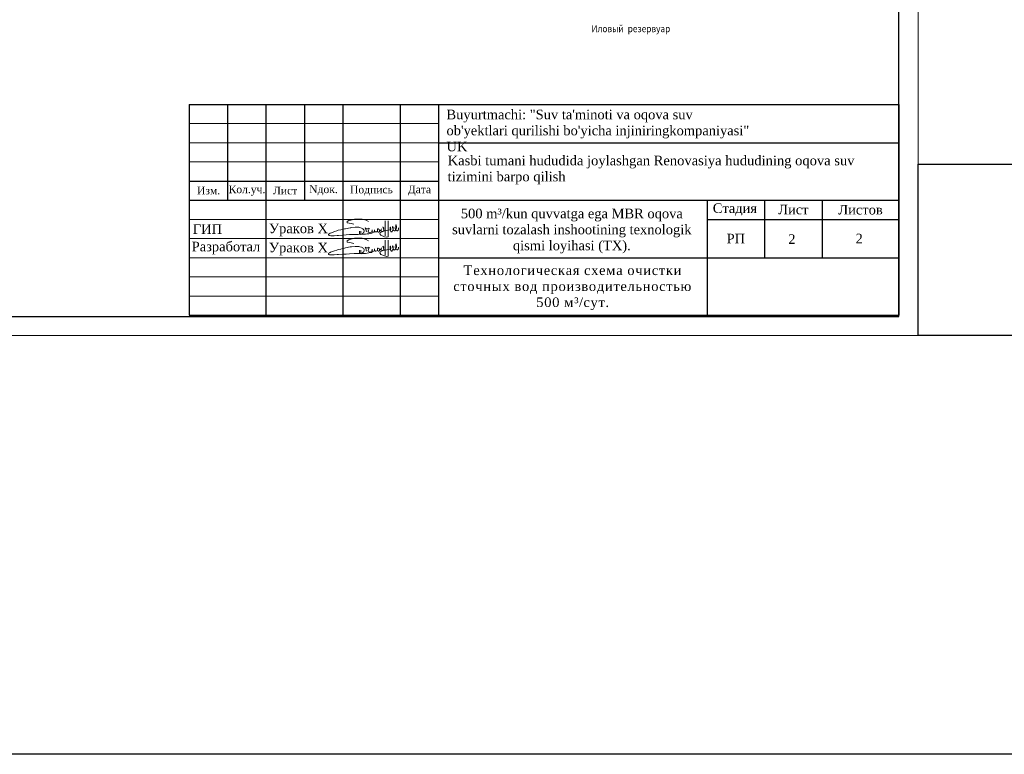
# Model space of a CAD drawing. Header units: metres. Extents: x 703769 to 722343, y 4313031 to 4317457.
# Tile 46 of 256: x 707681 to 707938, y 4313031 to 4313223. Entities that reach past the tile are written whole.
import ezdxf

# ---------------------------------------------------------------- set-up
doc = ezdxf.new("R2010")
doc.units = ezdxf.units.M
doc.header["$LTSCALE"] = 0.5
doc.layers.add('KOLOD', color=250, linetype='Continuous')
doc.layers.add('Титульный лист', color=7, linetype='Continuous')
for name, color, linetype, lineweight in [('Графа', 7, 'Continuous', 30), ('Графа 20', 7, 'Continuous', 20), ('ПЛАН', 250, 'Continuous', 60), ('Рамка  штамп', 7, 'Continuous', 30), ('Слой размерная', 7, 'Continuous', 13), ('Формат', 7, 'Continuous', 25), ('文字', 3, 'Continuous', 18), ('粗实线层', 7, 'Continuous', 35)]:
    doc.layers.add(name, color=color, linetype=linetype, lineweight=lineweight)
doc.styles.add('Arial UPS', font='times.ttf', dxfattribs={"height": 2.5})
doc.styles.get("Standard").update_dxf_attribs({"font": 'times.ttf'})
doc.styles.add('Times New Roman', font='times.ttf')
doc.styles.add('ZXF0', font='txt', dxfattribs={"width": 0.8})

# ---------------------------------------------------------------- blocks, each defined once
blk = doc.blocks.new('dawda')
at = {"layer": '文字', "color": 7, "linetype": 'ByBlock', "lineweight": 0, "ltscale": 0.01, "insert": (555866, 17906), "char_height": 300.71, "width": 3740.94, "attachment_point": 1, "style": 'ZXF0'}
blk.add_mtext('{\\fSimSun|b0|i0|c134|p49;Иловый резервуар}', dxfattribs=at)
blk = doc.blocks.new('A$C194E077B')
at = {"color": 5, "lineweight": 20}
for points in [[(-162, 200), (-240, 221), (-364, 241), (-364, 276), (-310, 307), (-248, 324), (-145, 351), (-37, 351), (76, 351), (195, 319), (266, 278)], [(835, 300), (835, -171), (799, -177), (729, -165), (620, -121), (593, -75), (602, -42), (665, -20), (730, 7), (798, 17), (885, 36), (885, 36), (905, 45)], [(748, 299), (746, -138)], [(42, -99), (83, -76), (96, -68), (110, -53), (122, -42), (131, -27), (137, -5), (137, 22), (125, 42), (110, 57), (100, 67), (80, 78), (58, 91), (13, 103), (-19, 112), (-87, 112), (-127, 112), (-231, 105), (-249, 100), (-271, 100), (-317, 88), (-348, 80), (-409, 70), (-436, 66), (-497, 49), (-543, 37), (-617, 24), (-665, 5), (-728, -12), (-787, -37), (-841, -58), (-859, -64), (-880, -77), (-894, -91), (-904, -101), (-904, -112), (-894, -123), (-871, -130), (-840, -134), (-808, -134), (-760, -134), (-737, -134), (-654, -127), (-612, -124), (-491, -116), (-389, -109), (-287, -102), (-158, -97), (-39, -97), (85, -89), (174, -89), (222, -82), (269, -75), (318, -67), (369, -63), (369, -63)], [(0, 0), (0, -92)], [(41, 2), (41, -98)], [(203, -24), (196, 1), (191, 21), (185, 44), (185, 65), (176, 81), (169, 93), (189, 73), (200, 70), (220, 70), (242, 70), (259, 75), (272, 78), (279, 90), (279, 70), (274, 51), (262, 26), (252, 0), (252, -16), (261, -33), (282, -45), (303, -50), (329, -43), (347, -33), (361, -19), (368, -6), (371, 33), (368, -6), (372, -22), (382, -27), (392, -33), (406, -29), (418, -26), (433, -12), (438, -3), (438, 39), (438, -3), (453, -18), (464, -25), (477, -25), (504, -20), (521, -3), (528, 9), (524, 23), (522, 41), (522, 48), (526, 55), (535, 63), (549, 63), (569, 49), (579, 25), (585, 1), (580, -18), (565, -26), (549, -26), (531, -8), (528, 9)], [(593, 2), (615, 20), (621, 30), (635, 45), (637, 70), (635, 45), (635, 19), (646, 1), (664, -10), (680, -10), (701, 0), (705, 13), (705, 35), (699, 66), (686, 94), (680, 122)], [(682, 123), (691, 107), (705, 87), (717, 87)], [(898, 116), (898, 60), (906, 31), (917, -11)], [(910, 55), (903, 116)], [(952, -13), (967, 14), (978, 53), (978, 112), (973, 131)], [(962, 114), (967, 97), (978, 53), (987, 20), (1013, 5), (1032, 10), (1061, 39), (1076, 96), (1076, 123), (1074, 180)], [(1064, 182), (1056, 151), (1045, 113), (1045, 80), (1055, 46), (1070, 20), (1088, 9), (1109, 9), (1132, 31), (1138, 57), (1138, 93)]]:
    blk.add_lwpolyline(points, dxfattribs=at)
for centre, radius, start, end in [((681, 122), 1.13, 41.4, 190.5897), ((901, 116), 2.8, 15.3098, 164.5601), ((899, 54), 10.7, 301.2071, 10.1496), ((979, 116), 16.6, 111.912, 188.6151), ((1068, 178), 5.72, 18.1801, 138.9915), ((935, -4), 19.1, 202.8625, 330.9274)]:
    blk.add_arc(centre, radius, start, end, dxfattribs=at)
blk = doc.blocks.new('adawd')
at = {"layer": 'Графа'}
for p, q in [((718854.98, 4313200.7), (719039.98, 4313200.7)), ((718854.98, 4313200.7), (718854.98, 4313145.7)), ((718864.98, 4313200.7), (718864.98, 4313175.7)), ((718874.98, 4313200.7), (718874.98, 4313145.7)), ((718884.98, 4313200.7), (718884.98, 4313175.7)), ((718894.98, 4313200.7), (718894.98, 4313145.7)), ((718909.98, 4313200.7), (718909.98, 4313145.7)), ((718919.98, 4313200.7), (718919.98, 4313145.7)), ((719039.98, 4313200.7), (719039.98, 4313145.7)), ((718919.98, 4313190.7), (719039.98, 4313190.7)), ((718854.98, 4313180.7), (718919.98, 4313180.7)), ((718854.98, 4313175.7), (719039.98, 4313175.7)), ((718989.98, 4313175.7), (718989.98, 4313145.7)), ((719004.98, 4313175.7), (719004.98, 4313160.7)), ((719019.98, 4313175.7), (719019.98, 4313160.7)), ((718989.98, 4313170.7), (719039.98, 4313170.7)), ((718919.98, 4313160.7), (719039.98, 4313160.7)), ((718854.98, 4313145.7), (719039.98, 4313145.7))]:
    blk.add_line(p, q, dxfattribs=at)
at = {"layer": 'Графа 20'}
for p, q in [((718854.98, 4313195.7), (718919.98, 4313195.7)), ((718854.98, 4313190.7), (718919.98, 4313190.7)), ((718854.98, 4313185.7), (718919.98, 4313185.7)), ((718854.98, 4313170.7), (718919.98, 4313170.7)), ((718854.98, 4313165.7), (718919.98, 4313165.7)), ((718854.98, 4313160.7), (718919.98, 4313160.7)), ((718854.98, 4313155.7), (718919.98, 4313155.7)), ((718854.98, 4313150.7), (718919.98, 4313150.7))]:
    blk.add_line(p, q, dxfattribs=at)
at = {"color": 7, "lineweight": 30, "xscale": 0.008941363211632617, "yscale": 0.008941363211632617, "zscale": 0.008941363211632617}
for p in [(718899.36, 4313167.63), (718899.36, 4313162.63)]:
    blk.add_blockref('A$C194E077B', p, dxfattribs=at)
at = {"layer": 'ПЛАН', "color": 18, "lineweight": 9, "true_color": 0x000000, "insert": (718855.89, 4313169.42), "char_height": 2.5, "width": 7.3567, "attachment_point": 1, "line_spacing_factor": 0.6, "style": 'Times New Roman'}
blk.add_mtext('ГИП', dxfattribs=at)
at = {"layer": 'Слой размерная', "color": 7, "lineweight": 20, "attachment_point": 5}
for s, insert, char_height, width in [('{\\fTimes New Roman|b0|i0|c204|p18;Изм.}', (718860.02, 4313178.2), 2, 10.0865), ('{\\fTimes New Roman|b0|i0|c204|p18;Кол.уч.}', (718870.02, 4313178.2), 2, 9.9135), ('{\\fTimes New Roman|b0|i0|c204|p18;Лист}', (718879.98, 4313178.2), 2, 10), ('{\\fTimes New Roman|b0|i0|c0|p18;N\\fTimes New Roman|b0|i0|c204|p18;док.}', (718889.98, 4313178.25), 2, 10), ('{\\fTimes New Roman|b0|i0|c204|p18;Подпись}', (718902.48, 4313178.2), 2, 15), ('{\\fTimes New Roman|b0|i0|c204|p18;Дата}', (718914.98, 4313178.2), 2, 10), ('2', (719029.63, 4313165.7, -293.72), 2.5, 20), ('{\\fTimes New Roman|b0|i0|c204|p18;РП}', (718997.47, 4313165.7, -293.72), 2.5, 20)]:
    blk.add_mtext(s, dxfattribs=dict(at, insert=insert, char_height=char_height, width=width))
at = {"layer": 'Слой размерная', "color": 7, "linetype": 'Continuous', "lineweight": 20, "char_height": 2.5, "attachment_point": 5}
for s, insert, width in [('{\\fTimes New Roman|b0|i0|c204|p18;Стадия}', (718997.23, 4313173.25, -293.72), 20), ('{\\fTimes New Roman|b0|i0|c204|p18;Лист}', (719012.48, 4313173.25, -293.72), 15), ('{\\fTimes New Roman|b0|i0|c204|p18;Листов}', (719029.98, 4313173.2, -293.72), 20)]:
    blk.add_mtext(s, dxfattribs=dict(at, insert=insert, width=width))
at = {"layer": 'Титульный лист', "linetype": 'Continuous', "ltscale": 1000, "char_height": 2.5, "attachment_point": 1, "style": 'Arial UPS'}
for s, insert, width in [('\\pxql;{\\C7;Buyurtmachi: "Suv ta\'minoti va oqova suv ob\'yektlari qurilishi bo\'yicha injiniringkompaniyasi" UK}', (718922.04, 4313199.3), 80.0407), ('\\pxql;{\\H1.00436x;\\C7;Kasbi tumani hududida joylashgan Renovasiya hududining oqova suv\\Ptizimini barpo\\C256; qilish}', (718922.34, 4313187.31), 134.0404), ('\\pxqc;500 m³/kun quvvatga ega MBR oqova suvlarni tozalash inshootining texnologik qismi loyihasi (ТХ).', (718922.14, 4313173.48), 65.1575)]:
    blk.add_mtext(s, dxfattribs=dict(at, insert=insert, width=width))
at = {"layer": 'Формат', "color": 7, "ltscale": 100, "char_height": 2.5, "width": 20, "attachment_point": 5}
for s, insert in [('Ураков Х', (718883.44, 4313167.94)), ('Разработал', (718864.54, 4313163.21)), ('Ураков Х', (718883.44, 4313162.94))]:
    blk.add_mtext(s, dxfattribs=dict(at, insert=insert))

msp = doc.modelspace()

# ---------------------------------------------------------------- linework, layer by layer
at = {"color": 5, "lineweight": 30}
msp.add_lwpolyline([(722343.195, 4313031.167), (703769.019, 4313031.167), (703769.019, 4317456.838), (722343.195, 4317456.838)], close=True, dxfattribs=at)
at = {"lineweight": 30, "ltscale": 0.1}
msp.add_lwpolyline([(707515.034, 4313145.377), (707910.034, 4313145.377), (707910.034, 4313432.377), (707515.034, 4313432.377), (707515.034, 4313145.377)], dxfattribs=at)
msp.add_lwpolyline([(707962.977, 4313140.377), (707915.034, 4313140.377), (707915.034, 4313185.101), (707962.977, 4313185.101)], close=True)
at = {"layer": 'Рамка  штамп', "color": 7, "linetype": 'Continuous', "lineweight": 15, "ltscale": 100}
msp.add_lwpolyline([(707495.034, 4313140.377), (707915.034, 4313140.377), (707915.034, 4313437.377), (707495.034, 4313437.377), (707495.034, 4313140.377)], dxfattribs=at)

# ---------------------------------------------------------------- block references
at = {"color": 1, "lineweight": 40}
msp.add_blockref('adawd', (-11129.948, 0), dxfattribs=at)
at = {"layer": '粗实线层', "xscale": 0.006, "yscale": 0.006, "zscale": 0.006}
msp.add_blockref('dawda', (704494.68, 4313113.888), dxfattribs=at)

# ---------------------------------------------------------------- texts
at = {"layer": 'KOLOD', "color": 7, "insert": (707825.034, 4313152.844), "char_height": 2.5, "width": 65.53329, "attachment_point": 5, "style": 'Times New Roman'}
msp.add_mtext('{\\T1.1;Технологическая схема очистки сточных вод производительностью 500 м³/сут.}', dxfattribs=at)
at = {"layer": 'Слой размерная', "color": 7, "lineweight": 20, "insert": (707882.137, 4313165.541, -1.077), "char_height": 2.5, "width": 67.97535, "attachment_point": 5}
msp.add_mtext('2', dxfattribs=at)

doc.saveas('drawing.dxf')
